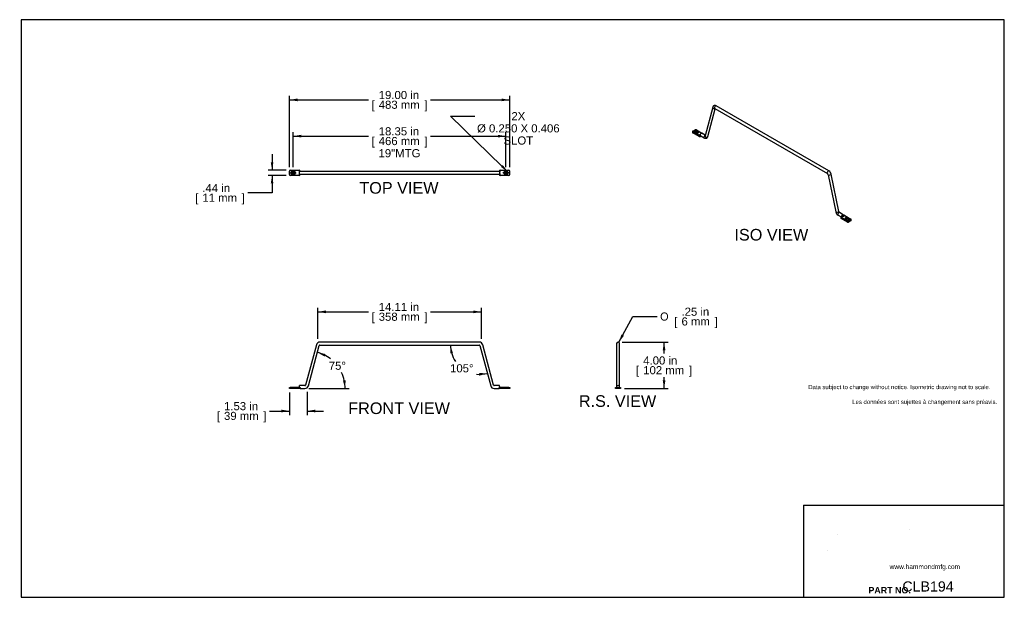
# Model space of a CAD drawing. Header units: inches. Extents: x 0 to 84.9, y 0 to 49.9.
import ezdxf
from ezdxf import colors
from ezdxf.entities.mleader import LeaderData, LeaderLine
from ezdxf.enums import TextEntityAlignment as Align
from ezdxf.lldxf.tags import DXFTag
from ezdxf.math import Vec2, Vec3

# ---------------------------------------------------------------- set-up
doc = ezdxf.new("R2010")
doc.units = ezdxf.units.IN
doc.header["$MEASUREMENT"] = 0
for name, color, linetype in [('COM57140-4', 7, 'Continuous'), ('Default', 7, 'Continuous'), ('Layer_1', 7, 'Continuous')]:
    doc.layers.add(name, color=color, linetype=linetype)
doc.styles.add('SEACAD_Arial', font='arial.ttf')
doc.styles.add('SEACAD_Solid_Edge_ANSI1_Symbols', font='txt')
tags = doc.linetypes.add('CENTER2', pattern=[1.125, 0.75, -0.125, 0.125, -0.125]).pattern_tags.tags
tags[10:11] = [DXFTag(74, 4), DXFTag(75, 0), DXFTag(340, '0'), DXFTag(46, 0.0), DXFTag(50, 0.0), DXFTag(44, 0.0), DXFTag(45, 0.0)]
tags[8:9] = [DXFTag(74, 4), DXFTag(75, 0), DXFTag(340, '0'), DXFTag(46, 0.0), DXFTag(50, 0.0), DXFTag(44, 0.0), DXFTag(45, 0.0)]
tags[6:7] = [DXFTag(74, 4), DXFTag(75, 0), DXFTag(340, '0'), DXFTag(46, 0.0), DXFTag(50, 0.0), DXFTag(44, 0.0), DXFTag(45, 0.0)]
tags[4:5] = [DXFTag(74, 4), DXFTag(75, 0), DXFTag(340, '0'), DXFTag(46, 0.0), DXFTag(50, 0.0), DXFTag(44, 0.0), DXFTag(45, 0.0)]
doc.dimstyles.new('WEB', dxfattribs={"dimtxt": 0.7, "dimasz": 0.7, "dimexe": 0.35, "dimexo": 0.35, "dimgap": 0.35, "dimtad": 0, "dimtih": 1, "dimtoh": 1, "dimzin": 4, "dimdsep": 46, "dimtxsty": 'SEACAD_Arial', "dimblk1": '_SE_FILLED', "dimblk2": '_SE_FILLED', "dimsah": 1, "dimcen": 0.35, "dimadec": 0, "dimazin": 0, "dimtfac": 1, "dimtofl": 0, "dimtmove": 0, "dimatfit": 3, "dimfxl": 1, "dimtolj": 1, "dimtzin": 4, "dimarcsym": 0})

# ---------------------------------------------------------------- blocks, each defined once
blk = doc.blocks.new('SEANNOT_GROUP1')
at = {"layer": 'Default', "color": 7, "linetype": 'CENTER2'}
blk.add_line((23.58, 36.881), (23.58, 36.493), dxfattribs=at)
blk = doc.blocks.new('SEANNOT_GROUP2')
at = {"layer": 'Default', "color": 7, "linetype": 'CENTER2'}
blk.add_line((23.308, 36.687), (23.852, 36.687), dxfattribs=at)
blk = doc.blocks.new('SEANNOT_GROUP3')
at = {"layer": 'Default', "color": 7, "linetype": 'CENTER2'}
blk.add_line((42.202, 36.687), (41.658, 36.687), dxfattribs=at)
blk = doc.blocks.new('SEANNOT_GROUP4')
at = {"layer": 'Default', "color": 7, "linetype": 'CENTER2'}
blk.add_line((41.93, 36.881), (41.93, 36.493), dxfattribs=at)
blk = doc.blocks.new('SE')
at = {"layer": 'COM57140-4', "color": 7, "linetype": 'Continuous'}
for p, q in [((39.621, 22.089), (25.889, 22.089)), ((25.587, 21.858), (24.656, 18.386)), ((24.898, 18.321), (25.828, 21.793)), ((25.889, 21.839), (39.621, 21.839)), ((39.682, 21.793), (40.612, 18.321)), ((40.854, 18.386), (39.923, 21.858)), ((23.255, 18.089), (23.255, 18.189)), ((23.255, 18.189), (23.335, 18.189)), ((23.335, 18.089), (23.255, 18.089)), ((24.091, 18.189), (23.335, 18.189)), ((24.091, 18.089), (23.335, 18.089)), ((24.091, 18.189), (24.171, 18.189)), ((24.171, 18.089), (24.091, 18.089)), ((24.14, 18.269), (24.14, 18.339)), ((24.596, 18.339), (24.14, 18.339)), ((24.171, 18.189), (24.171, 18.089)), ((24.171, 18.089), (24.596, 18.089)), ((41.37, 18.339), (40.914, 18.339)), ((40.914, 18.089), (41.339, 18.089)), ((41.339, 18.089), (41.339, 18.189)), ((41.339, 18.189), (41.419, 18.189)), ((41.419, 18.089), (41.339, 18.089)), ((41.37, 18.269), (41.37, 18.339)), ((42.175, 18.189), (41.419, 18.189)), ((42.175, 18.089), (41.419, 18.089)), ((42.175, 18.189), (42.255, 18.189)), ((42.255, 18.089), (42.175, 18.089)), ((42.255, 18.189), (42.255, 18.089))]:
    blk.add_line(p, q, dxfattribs=at)
for centre, radius, start, end in [((25.889, 21.777), 0.312, 90, 165), ((39.621, 21.777), 0.312, 15, 90), ((25.889, 21.777), 0.0625, 90, 165), ((39.621, 21.777), 0.0625, 15, 90), ((24.06, 18.269), 0.08, 270, 0), ((24.596, 18.402), 0.0625, 270, 345), ((24.596, 18.402), 0.312, 270, 345), ((40.914, 18.402), 0.313, 195, 270), ((40.914, 18.402), 0.0625, 195, 270), ((41.45, 18.269), 0.08, 180, 270)]:
    blk.add_arc(centre, radius, start, end, dxfattribs=at)
blk = doc.blocks.new('SE1')
at = {"layer": 'COM57140-4', "color": 7, "linetype": 'Continuous'}
for p, q in [((23.255, 36.55), (23.255, 36.825)), ((23.335, 36.905), (24.091, 36.905)), ((23.502, 36.812), (23.658, 36.812)), ((23.658, 36.562), (23.502, 36.562)), ((24.596, 36.812), (24.118, 36.812)), ((24.118, 36.562), (24.596, 36.562)), ((24.14, 36.575), (24.14, 36.8)), ((24.171, 36.825), (24.171, 36.812)), ((24.171, 36.562), (24.171, 36.55)), ((24.777, 36.812), (24.596, 36.812)), ((24.596, 36.562), (24.777, 36.562)), ((25.708, 36.812), (24.777, 36.812)), ((24.777, 36.562), (25.708, 36.562)), ((25.889, 36.812), (25.708, 36.812)), ((25.708, 36.562), (25.889, 36.562)), ((39.621, 36.812), (25.889, 36.812)), ((25.889, 36.562), (39.621, 36.562)), ((39.802, 36.812), (39.621, 36.812)), ((39.621, 36.562), (39.802, 36.562)), ((40.733, 36.812), (39.802, 36.812)), ((39.802, 36.562), (40.733, 36.562)), ((40.914, 36.812), (40.733, 36.812)), ((40.733, 36.562), (40.914, 36.562)), ((41.392, 36.812), (40.914, 36.812)), ((40.914, 36.562), (41.392, 36.562)), ((41.339, 36.812), (41.339, 36.825)), ((41.339, 36.55), (41.339, 36.562)), ((41.37, 36.8), (41.37, 36.575)), ((41.419, 36.905), (42.175, 36.905)), ((41.852, 36.812), (42.008, 36.812)), ((42.008, 36.562), (41.852, 36.562)), ((42.255, 36.55), (42.255, 36.825)), ((24.091, 36.47), (23.335, 36.47)), ((42.175, 36.47), (41.419, 36.47))]:
    blk.add_line(p, q, dxfattribs=at)
for centre, radius, start, end in [((23.335, 36.825), 0.08, 90, 180), ((23.335, 36.55), 0.08, 180, 270), ((23.502, 36.687), 0.125, 90, 270), ((23.658, 36.687), 0.125, 270, 90), ((24.091, 36.825), 0.08, 0, 90), ((24.091, 36.55), 0.08, 270, 0), ((41.419, 36.825), 0.08, 90, 180), ((41.419, 36.55), 0.08, 180, 270), ((41.852, 36.687), 0.125, 90, 270), ((42.008, 36.687), 0.125, 270, 90), ((42.175, 36.825), 0.08, 0, 90), ((42.175, 36.55), 0.08, 270, 0)]:
    blk.add_arc(centre, radius, start, end, dxfattribs=at)
for points in [[(24.06, 36.81), (24.081, 36.81), (24.102, 36.812), (24.132, 36.812), (24.14, 36.809), (24.14, 36.8)], [(24.14, 36.575), (24.14, 36.566), (24.132, 36.562), (24.102, 36.562), (24.081, 36.565), (24.06, 36.565)], [(41.37, 36.8), (41.37, 36.809), (41.378, 36.812), (41.408, 36.812), (41.429, 36.81), (41.45, 36.81)], [(41.45, 36.565), (41.429, 36.565), (41.408, 36.562), (41.378, 36.562), (41.37, 36.566), (41.37, 36.575)]]:
    blk.add_open_spline(points, degree=3, knots=[0, 0, 0, 0, 0.5, 0.5, 1, 1, 1, 1], dxfattribs=at)
blk = doc.blocks.new('SE2')
at = {"layer": 'COM57140-4', "color": 7, "linetype": 'Continuous'}
for p, q in [((51.471, 21.964), (51.471, 21.825)), ((51.471, 21.825), (51.471, 18.353)), ((51.721, 21.825), (51.721, 21.964)), ((51.721, 18.353), (51.721, 21.825)), ((51.379, 18.089), (51.379, 18.189)), ((51.379, 18.189), (51.459, 18.189)), ((51.459, 18.089), (51.379, 18.089)), ((51.459, 18.189), (51.734, 18.189)), ((51.734, 18.089), (51.459, 18.089)), ((51.471, 18.353), (51.471, 18.214)), ((51.721, 18.214), (51.721, 18.353)), ((51.734, 18.189), (51.814, 18.189)), ((51.814, 18.089), (51.734, 18.089)), ((51.814, 18.189), (51.814, 18.089))]:
    blk.add_line(p, q, dxfattribs=at)
for centre, start, end in [((51.596, 21.964), 0, 180), ((51.596, 18.214), 153.89612, 191.53696), ((51.596, 18.214), 26.10388, 153.89612), ((51.596, 18.214), 348.46304, 26.10388)]:
    blk.add_arc(centre, 0.125, start, end, dxfattribs=at)
blk = doc.blocks.new('SE3')
at = {"layer": 'COM57140-4', "color": 7, "linetype": 'Continuous'}
for p, q in [((69.777, 36.847), (60.066, 42.453)), ((59.755, 42.338), (59.097, 39.883)), ((59.339, 39.818), (59.981, 42.214)), ((59.941, 42.237), (69.652, 36.63)), ((58.021, 40.249), (58.021, 40.167)), ((58.044, 40.282), (58.239, 40.394)), ((58.579, 39.908), (58.044, 40.216)), ((58.044, 40.216), (58.044, 40.135)), ((58.579, 39.826), (58.044, 40.135)), ((58.338, 40.122), (58.228, 40.186)), ((58.352, 40.394), (58.887, 40.085)), ((58.405, 40.206), (58.405, 40.288)), ((58.405, 40.288), (58.515, 40.224)), ((58.515, 40.143), (58.405, 40.206)), ((58.515, 40.143), (58.515, 40.224)), ((58.579, 39.826), (58.579, 39.908)), ((58.624, 39.959), (58.688, 39.996)), ((58.624, 39.959), (58.703, 39.914)), ((58.703, 39.914), (58.692, 39.908)), ((58.692, 39.908), (58.692, 39.826)), ((59.113, 39.942), (58.83, 40.105)), ((58.753, 39.861), (58.692, 39.826)), ((58.727, 39.876), (59.027, 39.702)), ((69.72, 36.526), (70.378, 33.311)), ((70.623, 33.361), (69.965, 36.576)), ((71.013, 33.071), (70.691, 33.257)), ((70.566, 33.041), (70.822, 32.893)), ((70.808, 32.866), (70.808, 32.785)), ((70.832, 32.899), (70.842, 32.905)), ((70.832, 32.834), (70.832, 32.752)), ((71.366, 32.525), (70.832, 32.834)), ((71.366, 32.443), (70.832, 32.752)), ((70.842, 32.905), (70.921, 32.86)), ((70.872, 32.962), (71.03, 33.053)), ((71.094, 32.96), (70.921, 32.86)), ((71.139, 33.011), (71.674, 32.702)), ((71.314, 32.631), (71.203, 32.694)), ((71.366, 32.443), (71.366, 32.525)), ((71.38, 32.715), (71.38, 32.797)), ((71.38, 32.797), (71.49, 32.733)), ((71.49, 32.651), (71.38, 32.715)), ((71.479, 32.525), (71.674, 32.637)), ((71.674, 32.555), (71.479, 32.443)), ((71.479, 32.525), (71.479, 32.443)), ((71.49, 32.651), (71.49, 32.733)), ((71.674, 32.555), (71.674, 32.637)), ((71.697, 32.588), (71.697, 32.67))]:
    blk.add_line(p, q, dxfattribs=at)
for centre, radius, start, end in [((69.548, 36.488), 0.176, 12.41715, 53.91074), ((69.552, 36.49), 0.421, 11.77342, 57.81356), ((70.79, 33.397), 0.421, 191.77342, 237.81356), ((70.794, 33.399), 0.176, 192.41715, 233.91074)]:
    blk.add_arc(centre, radius, start, end, dxfattribs=at)
for centre, major_axis, ratio, start_param, end_param in [((60.004, 42.345), (0.062, 0.108), 0.57735, 0, 3.141593), ((59.876, 42.305), (-0.121, 0.032), 0.707107, 0.000093, 2.482227), ((58.101, 40.249), (0.08, 0), 0.57735, 2.356194, 3.926991), ((58.101, 40.167), (0.08, 0), 0.57735, 3.141593, 3.926991), ((58.316, 40.237), (0.125, 0), 0.57735, 0.785398, 3.926991), ((58.316, 40.155), (0.125, 0), 0.57735, 0.785398, 2.540328), ((58.295, 40.361), (0.08, 0), 0.57735, 0.785398, 2.356194), ((58.427, 40.173), (-0.125, 0), 0.57735, 0.785398, 3.926991), ((58.427, 40.092), (-0.125, 0), 0.57735, 3.742857, 3.926991), ((58.636, 39.94), (-0.08, 0), 0.57735, 0.785398, 2.356194), ((58.767, 39.997), (-0.062, -0.108), 0.57735, 3.141593, 5.042188), ((58.789, 39.984), (0.062, 0.108), 0.57735, 2.557552, 3.141593), ((58.83, 40.053), (-0.08, 0), 0.57735, 3.289277, 3.926991), ((59.09, 39.811), (0.062, 0.108), 0.57735, 0.585121, 3.141759), ((58.636, 39.859), (0.08, 0), 0.57735, 3.926991, 5.497787), ((59.218, 39.85), (-0.121, 0.032), 0.707107, 0, 3.141593), ((59.218, 39.85), (-0.121, 0.032), 0.707107, 6.271757, 6.283185), ((69.714, 36.738), (0.062, 0.108), 0.57735, 0.000155, 3.136814), ((69.842, 36.551), (0.122, 0.025), 0.408248, 3.141593, 6.283185), ((70.5, 33.336), (0.122, 0.025), 0.408248, 3.141593, 6.283185), ((70.628, 33.149), (0.062, 0.108), 0.57735, 0, 3.141593), ((70.888, 32.866), (0.08, 0), 0.57735, 2.356194, 3.926991), ((70.888, 32.785), (0.08, 0), 0.57735, 3.141593, 3.926991), ((70.951, 32.963), (-0.062, -0.108), 0.57735, 2.811793, 5.042188), ((71.083, 32.978), (0.08, 0), 0.57735, 0.785398, 2.035719), ((71.292, 32.746), (0.125, 0), 0.57735, 0.785398, 3.926991), ((71.292, 32.664), (0.125, 0), 0.57735, 0.785398, 2.540328), ((71.402, 32.682), (-0.125, 0), 0.57735, 0.785398, 3.926991), ((71.423, 32.558), (-0.08, 0), 0.57735, 0.785398, 2.356194), ((71.423, 32.476), (0.08, 0), 0.57735, 3.926991, 5.497787), ((71.402, 32.6), (-0.125, 0), 0.57735, 3.742857, 3.926991), ((71.617, 32.67), (-0.08, 0), 0.57735, 2.356194, 3.926991), ((71.617, 32.588), (-0.08, 0), 0.57735, 2.356194, 3.141593)]:
    blk.add_ellipse(centre, major_axis=major_axis, ratio=ratio, start_param=start_param, end_param=end_param, dxfattribs=at)
for points, knots in [([(60.066, 42.453), (60.062, 42.456), (60.05, 42.462), (60.031, 42.471), (60.009, 42.478), (59.988, 42.484), (59.967, 42.487), (59.946, 42.488), (59.924, 42.487), (59.902, 42.484), (59.881, 42.478), (59.862, 42.47), (59.843, 42.46), (59.826, 42.449), (59.811, 42.435), (59.797, 42.42), (59.785, 42.404), (59.774, 42.386), (59.765, 42.367), (59.759, 42.351), (59.756, 42.341), (59.755, 42.338)], [0, 0, 0, 0, 0.038218, 0.102759, 0.160223, 0.216231, 0.270807, 0.324097, 0.382145, 0.438765, 0.494039, 0.54823, 0.601607, 0.654437, 0.706933, 0.759352, 0.811983, 0.865126, 0.919085, 0.974156, 1, 1, 1, 1]), ([(59.937, 42.239), (59.937, 42.239), (59.937, 42.239), (59.939, 42.238), (59.941, 42.237), (59.941, 42.237)], [0.8729586, 0.8729586, 0.8729586, 0.8729586, 0.9246655, 0.9823543, 1, 1, 1, 1]), ([(58.688, 39.996), (58.686, 39.991), (58.685, 39.986), (58.681, 39.978), (58.679, 39.974), (58.673, 39.963), (58.668, 39.958), (58.66, 39.953), (58.657, 39.952), (58.652, 39.951), (58.649, 39.951), (58.639, 39.952), (58.632, 39.955), (58.624, 39.959)], [0, 0, 0, 0, 0.125, 0.125, 0.25, 0.25, 0.5, 0.5, 0.625, 0.625, 0.75, 0.75, 1, 1, 1, 1]), ([(59.027, 39.702), (59.032, 39.7), (59.043, 39.693), (59.063, 39.685), (59.085, 39.677), (59.106, 39.672), (59.127, 39.668), (59.148, 39.667), (59.17, 39.668), (59.192, 39.672), (59.212, 39.677), (59.232, 39.685), (59.25, 39.695), (59.267, 39.707), (59.283, 39.72), (59.297, 39.735), (59.309, 39.752), (59.32, 39.769), (59.329, 39.788), (59.335, 39.805), (59.338, 39.814), (59.339, 39.818)], [0, 0, 0, 0, 0.038218, 0.102759, 0.160223, 0.216231, 0.270807, 0.324097, 0.382145, 0.438765, 0.494039, 0.54823, 0.601607, 0.654437, 0.706933, 0.759352, 0.811983, 0.865126, 0.919085, 0.974156, 1, 1, 1, 1]), ([(70.921, 32.86), (70.917, 32.862), (70.913, 32.864), (70.906, 32.87), (70.902, 32.873), (70.894, 32.88), (70.891, 32.884), (70.884, 32.893), (70.881, 32.897), (70.873, 32.911), (70.87, 32.921), (70.868, 32.936), (70.868, 32.942), (70.869, 32.952), (70.87, 32.957), (70.872, 32.962)], [0, 0, 0, 0, 0.125, 0.125, 0.25, 0.25, 0.375, 0.375, 0.5, 0.5, 0.75, 0.75, 0.875, 0.875, 1, 1, 1, 1]), ([(71.03, 33.053), (71.032, 33.05), (71.034, 33.047), (71.037, 33.04), (71.039, 33.035), (71.046, 33.023), (71.05, 33.013), (71.058, 32.999), (71.061, 32.994), (71.067, 32.986), (71.07, 32.982), (71.079, 32.97), (71.087, 32.964), (71.094, 32.96)], [0, 0, 0, 0, 0.125, 0.125, 0.25, 0.25, 0.5, 0.5, 0.625, 0.625, 0.75, 0.75, 1, 1, 1, 1])]:
    blk.add_open_spline(points, degree=3, knots=knots, dxfattribs=at)
blk = doc.blocks.new('DMBLK14')
at = {"layer": 'Default', "linetype": 'Continuous', "transparency": 16777216}
for points in [[(55.679, 21.389), (55.562, 22.089), (55.446, 21.389)], [(55.679, 18.789), (55.446, 18.789), (55.562, 18.089)]]:
    blk.add_hatch(color=7, dxfattribs=at).paths.add_polyline_path(points)
at = {"layer": 'Default', "color": 7, "linetype": 'Continuous', "transparency": 16777216}
for p, q in [((51.946, 22.089), (55.912, 22.089)), ((55.562, 21.104), (55.562, 22.089)), ((55.562, 18.089), (55.562, 19.074)), ((52.164, 18.089), (55.912, 18.089))]:
    blk.add_line(p, q, dxfattribs=at)
at = {"layer": 'Default', "color": 7, "linetype": 'Continuous', "transparency": 16777216, "style": 'SEACAD_Arial'}
for s, p in [('4.00 in', (53.767, 20.859)), ('[', (53.143, 20.019)), ('102 mm', (53.767, 20.019)), (']', (57.708, 20.019))]:
    blk.add_text(s, height=0.7, dxfattribs=at).set_placement(p, align=Align.TOP_LEFT)
blk = doc.blocks.new('_SE_FILLED')
at = {"color": 0}
blk.add_line((0, 0), (-1, 0), dxfattribs=at)
blk.add_solid([(0, 0), (-1, -0.1665), (-1, 0.1665), (0, 0)], dxfattribs=at)
blk = doc.blocks.new('DMBLK15')
at = {"layer": 'Default', "linetype": 'Continuous', "transparency": 16777216}
for points in [[(23.955, 43.095), (23.255, 42.978), (23.955, 42.861)], [(41.555, 43.095), (41.555, 42.861), (42.255, 42.978)]]:
    blk.add_hatch(color=7, dxfattribs=at).paths.add_polyline_path(points)
at = {"layer": 'Default', "color": 7, "linetype": 'Continuous', "transparency": 16777216}
for p, q in [((23.255, 37.175), (23.255, 43.328)), ((42.255, 37.175), (42.255, 43.328)), ((23.255, 42.978), (30.09, 42.978)), ((35.42, 42.978), (42.255, 42.978))]:
    blk.add_line(p, q, dxfattribs=at)
at = {"layer": 'Default', "color": 7, "linetype": 'Continuous', "transparency": 16777216, "style": 'SEACAD_Arial'}
for s, p in [('19.00 in', (30.959, 43.748)), ('[', (30.335, 42.908)), ('483 mm', (30.959, 42.908)), (']', (34.901, 42.908))]:
    blk.add_text(s, height=0.7, dxfattribs=at).set_placement(p, align=Align.TOP_LEFT)
blk = doc.blocks.new('DMBLK16')
at = {"layer": 'Default', "linetype": 'Continuous', "transparency": 16777216}
for points in [[(24.28, 39.966), (23.58, 39.849), (24.28, 39.733)], [(41.23, 39.966), (41.23, 39.733), (41.93, 39.849)]]:
    blk.add_hatch(color=7, dxfattribs=at).paths.add_polyline_path(points)
at = {"layer": 'Default', "color": 7, "linetype": 'Continuous', "transparency": 16777216}
for p, q in [((23.58, 37.162), (23.58, 40.199)), ((41.93, 37.162), (41.93, 40.199)), ((23.58, 39.849), (30.09, 39.849)), ((35.42, 39.849), (41.93, 39.849))]:
    blk.add_line(p, q, dxfattribs=at)
at = {"layer": 'Default', "color": 7, "linetype": 'Continuous', "transparency": 16777216, "style": 'SEACAD_Arial'}
for s, p in [('18.35 in', (30.959, 40.619)), ('[', (30.335, 39.779)), ('466 mm', (30.959, 39.779)), (']', (34.901, 39.779)), ('19"MTG', (30.944, 38.729))]:
    blk.add_text(s, height=0.7, dxfattribs=at).set_placement(p, align=Align.TOP_LEFT)
blk = doc.blocks.new('DMBLK17')
at = {"layer": 'Default', "linetype": 'Continuous', "transparency": 16777216}
for points in [[(21.647, 37.605), (21.763, 36.905), (21.88, 37.605)], [(21.647, 35.77), (21.88, 35.77), (21.763, 36.47)]]:
    blk.add_hatch(color=7, dxfattribs=at).paths.add_polyline_path(points)
at = {"layer": 'Default', "color": 7, "linetype": 'Continuous', "transparency": 16777216}
for p, q in [((21.763, 38.305), (21.763, 36.905)), ((22.985, 36.905), (21.413, 36.905)), ((22.985, 36.47), (21.413, 36.47)), ((21.763, 36.47), (21.763, 34.958)), ((21.763, 34.958), (19.663, 34.958))]:
    blk.add_line(p, q, dxfattribs=at)
at = {"layer": 'Default', "color": 7, "linetype": 'Continuous', "transparency": 16777216, "style": 'SEACAD_Arial'}
for s, p in [('.44 in', (15.751, 35.728)), ('[', (15.127, 34.888)), ('11 mm', (15.751, 34.888)), (']', (19.144, 34.888))]:
    blk.add_text(s, height=0.7, dxfattribs=at).set_placement(p, align=Align.TOP_LEFT)
blk = doc.blocks.new('DMBLK18')
at = {"layer": 'Default', "linetype": 'Continuous', "transparency": 16777216}
blk.add_hatch(color=7, dxfattribs=at).paths.add_polyline_path([(51.892, 22.743), (51.656, 22.074), (52.096, 22.631)])
at = {"layer": 'Default', "color": 7, "linetype": 'Continuous', "transparency": 16777216}
for p, q in [((51.656, 22.074), (52.879, 24.294)), ((52.879, 24.294), (54.979, 24.294))]:
    blk.add_line(p, q, dxfattribs=at)
for s, style, p in [('O', 'SEACAD_Solid_Edge_ANSI1_Symbols', (55.224, 24.644)), ('.25 in', 'SEACAD_Arial', (57.066, 25.064)), ('[', 'SEACAD_Arial', (56.442, 24.224)), ('6 mm', 'SEACAD_Arial', (57.066, 24.224)), (']', 'SEACAD_Arial', (59.912, 24.224))]:
    blk.add_text(s, height=0.7, dxfattribs=dict(at, style=style)).set_placement(p, align=Align.TOP_LEFT)
blk = doc.blocks.new('DMBLK19')
at = {"layer": 'Default', "linetype": 'Continuous', "transparency": 16777216}
for points in [[(26.367, 21.064), (25.672, 21.209), (26.282, 20.847)], [(27.874, 18.772), (28.065, 18.089), (28.106, 18.798)]]:
    blk.add_hatch(color=7, dxfattribs=at).paths.add_polyline_path(points)
at = {"layer": 'Default', "color": 7, "linetype": 'Continuous', "transparency": 16777216}
blk.add_line((24.946, 18.089), (28.415, 18.089), dxfattribs=at)
for start, end in [(52.46674, 75), (0, 25.12048)]:
    blk.add_arc((24.836, 18.089), 3.23, start, end, dxfattribs=at)
at = {"layer": 'Default', "color": 7, "linetype": 'Continuous', "transparency": 16777216, "style": 'SEACAD_Arial'}
blk.add_text('75°', height=0.7, dxfattribs=at).set_placement((26.652, 20.405), align=Align.TOP_LEFT)
blk = doc.blocks.new('DMBLK20')
at = {"layer": 'Default', "linetype": 'Continuous', "transparency": 16777216}
for points in [[(37.353, 21.162), (37.141, 21.839), (37.122, 21.13)], [(39.643, 19.195), (40.324, 19.397), (39.615, 19.426)]]:
    blk.add_hatch(color=7, dxfattribs=at).paths.add_polyline_path(points)
at = {"layer": 'Default', "color": 7, "linetype": 'Continuous', "transparency": 16777216}
for start, end in [(180, 213.92105), (263.76154, 285)]:
    blk.add_arc((39.669, 21.839), 2.529, start, end, dxfattribs=at)
at = {"layer": 'Default', "color": 7, "linetype": 'Continuous', "transparency": 16777216, "style": 'SEACAD_Arial'}
blk.add_text('105°', height=0.7, dxfattribs=at).set_placement((37.11, 20.183), align=Align.TOP_LEFT)
blk = doc.blocks.new('DMBLK21')
at = {"layer": 'Default', "linetype": 'Continuous', "transparency": 16777216}
for points in [[(26.398, 24.817), (25.698, 24.7), (26.398, 24.583)], [(39.112, 24.817), (39.112, 24.583), (39.812, 24.7)]]:
    blk.add_hatch(color=7, dxfattribs=at).paths.add_polyline_path(points)
at = {"layer": 'Default', "color": 7, "linetype": 'Continuous', "transparency": 16777216}
for p, q in [((25.698, 22.375), (25.698, 25.05)), ((25.698, 24.7), (30.09, 24.7)), ((35.42, 24.7), (39.812, 24.7)), ((39.812, 22.375), (39.812, 25.05))]:
    blk.add_line(p, q, dxfattribs=at)
at = {"layer": 'Default', "color": 7, "linetype": 'Continuous', "transparency": 16777216, "style": 'SEACAD_Arial'}
for s, p in [('14.11 in', (30.959, 25.47)), ('[', (30.335, 24.63)), ('358 mm', (30.959, 24.63)), (']', (34.901, 24.63))]:
    blk.add_text(s, height=0.7, dxfattribs=at).set_placement(p, align=Align.TOP_LEFT)
blk = doc.blocks.new('DMBLK22')
at = {"layer": 'Default', "linetype": 'Continuous', "transparency": 16777216}
for points in [[(22.555, 16.032), (23.255, 16.149), (22.555, 16.265)], [(25.486, 16.032), (25.486, 16.265), (24.786, 16.149)]]:
    blk.add_hatch(color=7, dxfattribs=at).paths.add_polyline_path(points)
at = {"layer": 'Default', "color": 7, "linetype": 'Continuous', "transparency": 16777216}
for p, q in [((23.255, 17.739), (23.255, 15.799)), ((24.786, 17.804), (24.786, 15.799)), ((21.53, 16.149), (23.255, 16.149)), ((24.786, 16.149), (26.186, 16.149))]:
    blk.add_line(p, q, dxfattribs=at)
at = {"layer": 'Default', "color": 7, "linetype": 'Continuous', "transparency": 16777216, "style": 'SEACAD_Arial'}
for s, p in [('[', (16.994, 16.079)), ('1.53 in', (17.618, 16.919)), (']', (21.012, 16.079)), ('39 mm', (17.618, 16.079))]:
    blk.add_text(s, height=0.7, dxfattribs=at).set_placement(p, align=Align.TOP_LEFT)
blk = doc.blocks.new('_DOT')
at = {"color": 0}
blk.add_line((0, 0), (-1, 0), dxfattribs=at)
at = {"color": 0, "const_width": 0.333}
blk.add_lwpolyline([(-0.1665, 0, 1), (0.1665, 0, 1)], format="xyb", close=True, dxfattribs=at)
blk = doc.blocks.new('Block12')
at = {"layer": 'Layer_1', "color": 7, "linetype": 'Continuous', "const_width": 0.00035}
for points in [[(1.721, 3.639), (3.297, 6.109), (4.444, 6.109), (4.444, 5.176), (5.029, 6.109), (6.135, 6.109), (6.135, 3.639), (5.318, 3.639), (5.318, 4.837), (4.281, 4.837), (4.281, 3.639), (3.581, 3.639), (3.581, 4.837), (2.551, 4.837), (2.551, 3.639), (1.721, 3.639)], [(8.373, 6.109), (8.373, 5.674), (7.984, 5.674), (7.984, 6.109), (7.831, 6.109), (7.831, 5.067), (7.984, 5.067), (7.984, 5.521), (8.373, 5.521), (8.373, 5.521), (8.373, 5.066), (8.526, 5.066), (8.526, 6.109), (8.373, 6.109)], [(9.272, 6.109), (9.268, 6.103), (8.549, 5.066), (8.753, 5.066), (8.976, 5.391), (9.272, 5.391), (9.272, 5.066), (9.433, 5.066), (9.433, 6.109), (9.272, 6.109)], [(9.272, 5.531), (9.073, 5.531), (9.272, 5.805), (9.272, 5.531)], [(6.145, 2.665), (4.572, 0.193), (3.425, 0.193), (3.425, 1.125), (2.84, 0.193), (1.734, 0.193), (1.734, 2.665), (2.551, 2.665), (2.551, 1.468), (3.581, 1.468), (3.581, 2.665), (4.288, 2.665), (4.288, 1.468), (5.318, 1.468), (5.318, 2.665), (6.145, 2.665)]]:
    blk.add_lwpolyline(points, close=True, dxfattribs=at)
blk = doc.blocks.new('Block31')
at = {"layer": 'Default', "color": 7, "linetype": 'Continuous'}
blk.add_blockref('Block12', (0, 0), dxfattribs=at)
at = {"layer": 'Default'}
for s, insert, char_height, width, attachment_point in [('{\\fArial|b0||i0||c0|p34;\\C7;\\W1.;\\T1.;Data subject to change without notice. Isometric drawing not to scale.\\P}', (8.104, 18.169), 0.366459, 15.94749, 2), ('{\\fArial|b0||i0||c0|p34;\\C7;\\W1.;\\T1.;Les données sont sujettes à changement sans préavis.\\P}', (10.294, 16.89), 0.36646, 12.69684, 2), ('{\\fArial|b0||i0||c0|p34;\\C7;\\W1.;www.hammondmfg.com}', (7.264, 2.694), 0.40592, 6.24796, 1), ('{\\fArial|b1||i0||c0|p34;\\C7;\\W1.;PART NO. \\P}', (5.438, 0.739), 0.548, 3.69598, 1)]:
    blk.add_mtext(s, dxfattribs=dict(at, insert=insert, char_height=char_height, width=width, attachment_point=attachment_point))
blk = doc.blocks.new('DFT')
at = {"layer": 'Default', "color": 7, "linetype": 'Continuous'}
blk.add_blockref('Block31', (0, 0), dxfattribs=at)

msp = doc.modelspace()

# ---------------------------------------------------------------- linework, layer by layer
at = {"layer": 'Default', "color": 7, "linetype": 'Continuous'}
for p, q in [((84.901, 49.892), (0.113, 49.892)), ((0.113, 49.892), (0.113, 0.097)), ((84.901, 0.097), (84.901, 49.892)), ((67.577, 8.026), (84.901, 8.026)), ((67.577, 8.026), (67.577, 0.096)), ((0.113, 0.097), (84.901, 0.097))]:
    msp.add_line(p, q, dxfattribs=at)

# ---------------------------------------------------------------- block references
msp.add_blockref('DFT', (67.745, 0.231))
at = {"layer": 'Default'}
for name in ['SE3', 'SE1', 'SEANNOT_GROUP2', 'SEANNOT_GROUP1', 'SEANNOT_GROUP3', 'SEANNOT_GROUP4', 'SE', 'SE2']:
    msp.add_blockref(name, (0, 0), dxfattribs=at)

# ---------------------------------------------------------------- texts
at = {"layer": 'Default', "color": 7, "linetype": 'Continuous', "style": 'SEACAD_Arial'}
for s, p in [('TOP VIEW', (29.288, 35.89)), ('ISO VIEW', (61.631, 31.85)), ('R.S. VIEW', (48.216, 17.509)), ('FRONT VIEW', (28.331, 16.889))]:
    msp.add_text(s, height=1, dxfattribs=at).set_placement(p, align=Align.TOP_LEFT)

# ---------------------------------------------------------------- dimensions: what is measured, and where the dimension line sits
at = {"layer": 'Default', "color": 7, "linetype": 'Continuous'}
for base, p1, p2, angle, text, picture, middle, dimtype in [((23.255, 42.978), (23.255, 36.825), (42.255, 36.825), 0, '\\A1;<>', 'DMBLK15', (32.755, 42.978), 161), ((23.58, 39.849), (23.58, 36.812), (41.93, 36.812), 0, '\\A1;<>\\P19"MTG', 'DMBLK16', (32.755, 39.849), 161), ((21.763327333, 36.904785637), (23.334985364, 36.904785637), (23.334985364, 36.469785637), 270, '\\A1;<>', 'DMBLK17', (19.663327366, 34.958366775), 161), ((25.698, 24.7), (25.698, 22.025), (39.812, 22.025), 0, '\\A1;<>', 'DMBLK21', (32.755, 24.7), 161), ((55.562, 22.089), (51.814, 18.089), (51.596, 22.089), 90, '\\A1;<>', 'DMBLK14', (55.562, 20.089), 160)]:
    dim = msp.add_linear_dim(base=base, p1=p1, p2=p2, angle=angle, text=text, dimstyle='WEB', override={"dimpost": '\\X'}, dxfattribs=at)
    dim.commit()
    dim.dimension.update_dxf_attribs({"geometry": picture, "text_midpoint": middle, "dimtype": dimtype})
dim = msp.add_diameter_dim_2p(p1=(51.536, 21.855), p2=(51.656, 22.074), text='\\A1;<>', dimstyle='WEB', override={"dimpost": '\\X'}, dxfattribs=at)
dim.commit()
dim.dimension.update_dxf_attribs({"geometry": 'DMBLK18', "text_midpoint": (54.979, 24.294), "dimtype": 163})
for base, line1, line2, picture, middle in [((27.398, 20.055), ((24.836, 18.089), (24.171, 18.089)), ((24.836, 18.089), (25.828, 21.793)), 'DMBLK19', (27.398, 20.055)), ((38.13, 19.833), ((39.669, 21.839), (40.612, 18.321)), ((39.669, 21.839), (25.889, 21.839)), 'DMBLK20', (38.13, 19.833))]:
    dim = msp.add_angular_dim_2l(base=base, line1=line1, line2=line2, text='\\A1;<>', dimstyle='WEB', override={"dimpost": '\\X'}, dxfattribs=at)
    dim.commit()
    dim.dimension.update_dxf_attribs({"geometry": picture, "text_midpoint": middle, "dimtype": 162})
dim = msp.add_linear_dim(base=(24.786, 16.149), p1=(23.255, 18.089), p2=(24.786, 18.154), text='\\A1;<>', dimstyle='WEB', override={"dimpost": '\\X'}, dxfattribs=at)
dim.commit()
dim.dimension.update_dxf_attribs({"geometry": 'DMBLK22', "text_midpoint": (21.53, 16.149), "dimtype": 160})

# ---------------------------------------------------------------- leaders
ml = msp.add_multileader_mtext('Standard', dxfattribs=at)
ml.set_content('\\pxsm0.9;{\\fArial|c0|p34;\\W1.;2X\\P%%c 0.250 X 0.406\\PSLOT\\P}', color=7)
ml.set_leader_properties(linetype='ByLayer')
ml.build(insert=Vec2(0, 0))
ml.multileader.update_dxf_attribs({"dogleg_length": 2.1, "arrow_head_size": 0.7})
ctx = ml.context
ctx.base_point, ctx.char_height, ctx.arrow_head_size, ctx.landing_gap_size = Vec3(42.907, 41.923), 0.7, 0.7, 0.245
notes = []
notes.append((ctx, [(0, (1, 1, 0), (37.136, 41.566), (1, 0), 2.1, [(0, [(42.087, 36.784)], 0, [])])]))
ctx.mtext.insert, ctx.mtext.alignment = Vec3(42.997, 41.923), 2
ml = msp.add_multileader_mtext('Standard', dxfattribs=at)
ml.set_content('\\pxsm0.9;{\\fArial|c0|p34;\\W1.;CLB194\\P}', color=7)
ml.set_leader_properties(linetype='ByLayer')
ml.set_arrow_properties(name='DOT')
ml.build(insert=Vec2(0, 0))
ml.multileader.update_dxf_attribs({"leader_type": 0, "dogleg_length": 0, "arrow_head_size": 0.875})
ctx = ml.context
ctx.base_point, ctx.char_height, ctx.arrow_head_size, ctx.landing_gap_size = Vec3(76.026, 1.459), 0.875, 0.875, 0.306
notes.append((ctx, [(0, (0, 0, 0), (0, 0), (1, 0), 1, [])]))
ctx.mtext.insert = Vec3(76.116, 1.459)
for ctx, leaders in notes:
    for number, flags, end, landing, length, lines in leaders:
        leader = LeaderData()
        leader.index, (leader.has_last_leader_line, leader.has_dogleg_vector, leader.attachment_direction) = number, flags
        leader.last_leader_point, leader.dogleg_vector, leader.dogleg_length = Vec3(end), Vec3(landing), length
        for number, points, colour, breaks in lines:
            line = LeaderLine()
            line.index, line.vertices, line.color, line.breaks = number, Vec3.list(points), colors.encode_raw_color(colour), breaks
            leader.lines.append(line)
        ctx.leaders.append(leader)

doc.saveas('drawing.dxf')
